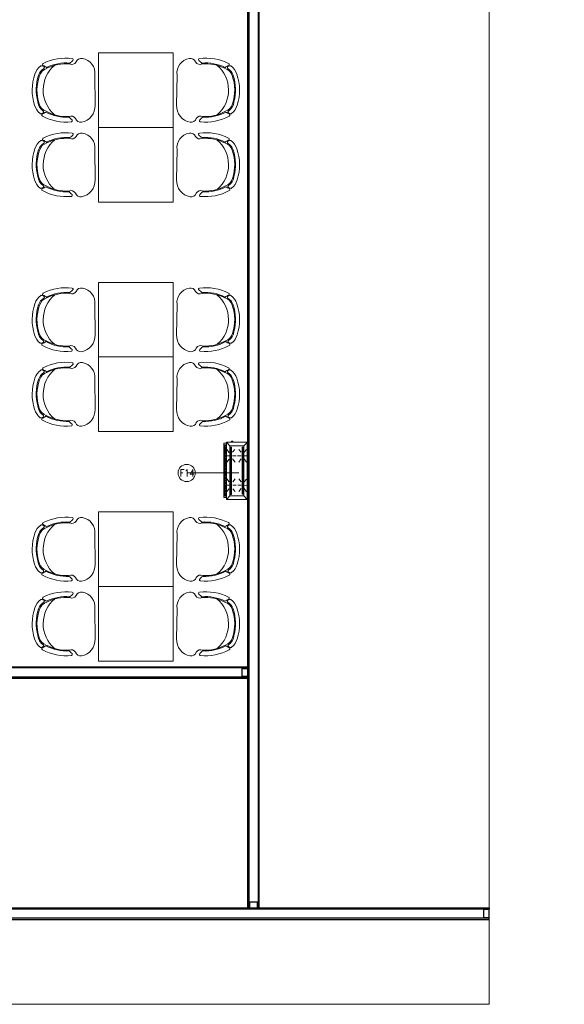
# Model space of a CAD drawing. Header units: millimetres. Extents: x 103872 to 294171, y 5570 to 32737.
# Tile 96 of 117: x 138533 to 143278, y 5570 to 14149. Entities that reach past the tile are written whole.
import ezdxf

# ---------------------------------------------------------------- set-up
doc = ezdxf.new("R2010")
doc.units = ezdxf.units.MM
doc.header["$LTSCALE"] = 2.5
doc.linetypes.add('HIDDENX2', pattern=[19.05, 12.7, -6.35])
for name, color, linetype, lineweight in [('CKD Equipments', 252, 'Continuous', 0), ('Dimension', 40, 'Continuous', 0), ('FURNITURES', 30, 'Continuous', 15), ('HATCH LIGHT', 250, 'Continuous', 0), ('ROOM TEXT', 7, 'Continuous', 5), ('TEXT', 40, 'Continuous', 0), ('WALL', 132, 'Continuous', 25)]:
    doc.layers.add(name, color=color, linetype=linetype, lineweight=lineweight)
doc.layers.add('PROPOSED PARTITION', color=4, linetype='Continuous')
doc.styles.add('MTEXT', font='romans.shx', dxfattribs={"width": 0.85})
doc.styles.add('RG_3F_TITLE BLOCK_A1$0$A1 TBLOCK LBV$0$Style-arial', font='arial.ttf')
doc.styles.get("Standard").update_dxf_attribs({"font": 'GOTHIC.TTF'})
doc.dimstyles.new('AJKD_30', dxfattribs={"dimscale": 30, "dimtxt": 2, "dimasz": 1, "dimexe": 0.8, "dimexo": 0.8, "dimgap": 0.5, "dimtad": 1, "dimdec": 0, "dimzin": 0, "dimdsep": 46, "dimtxsty": 'Standard', "dimblk": 'ARCHTICK', "dimcen": 0.125, "dimclrd": 251, "dimclre": 251, "dimclrt": 42, "dimadec": 0, "dimazin": 0, "dimtfac": 1, "dimtdec": 0, "dimtix": 1, "dimtmove": 0, "dimatfit": 3, "dimfxl": 1, "dimtolj": 1, "dimtzin": 0, "dimarcsym": 1})

# ---------------------------------------------------------------- blocks, each defined once
blk = doc.blocks.new('*U46')
at = {"color": 8}
for points in [[(0, 0), (7065.6, 0), (7065.6, -10), (0, -10)], [(0, -15), (50, -15), (50, -85), (0, -85)], [(7015.6, -15), (7065.6, -15), (7065.6, -85), (7015.6, -85)], [(0, -100), (7065.6, -100), (7065.6, -90), (0, -90)]]:
    blk.add_lwpolyline(points, close=True, dxfattribs=at)
blk = doc.blocks.new('*U42')
at = {"color": 8}
for points in [[(0, 0), (5962.2, 0), (5962.2, -10), (0, -10)], [(0, -15), (50, -15), (50, -85), (0, -85)], [(5912.2, -15), (5962.2, -15), (5962.2, -85), (5912.2, -85)], [(0, -100), (5962.2, -100), (5962.2, -90), (0, -90)]]:
    blk.add_lwpolyline(points, close=True, dxfattribs=at)
blk = doc.blocks.new('*U44')
at = {"color": 8}
for points in [[(0, 0), (8619.7, 0), (8619.7, -10), (0, -10)], [(0, -15), (50, -15), (50, -85), (0, -85)], [(0, -100), (8619.7, -100), (8619.7, -90), (0, -90)]]:
    blk.add_lwpolyline(points, close=True, dxfattribs=at)
blk = doc.blocks.new('04P-CH~1')
at = {"layer": 'FURNITURES', "color": 8}
blk.add_line((-0.6031, 0.6002), (-0.3259, 0.597), dxfattribs=at)
for centre, radius, start, end in [((-0.6123, 0.4516), 0.1489, 86.45826, 170.84441), ((-0.3081, 0.4618), 0.1363, 9.13239, 97.50787), ((-0.7092, 0.4672), 0.0508, 170.84441, 251.00231), ((-0.2234, 0.474), 0.0508, 290.59406, 10.75195), ((-0.3026, 0.3344), 0.456, 173.92961, 208.62433), ((-0.7462, 0.3807), 0.01, 46.56635, 168.96112), ((-0.9103, 0.2073), 0.2488, 38.01323, 46.56635), ((-0.7491, 0.3792), 0.0464, 334.70337, 59.67207), ((-0.6165, 0.3348), 0.3954, 333.0732, 4.54266), ((-0.6164, 0.3348), 0.4025, 333.22752, 4.65068), ((-0.181, 0.3871), 0.0464, 121.92429, 206.89299), ((-0.6261, 0.3299), 0.456, 332.97204, 7.66676), ((-0.0151, 0.2198), 0.2488, 135.03001, 143.58313), ((-0.184, 0.3885), 0.01, 12.63524, 135.03001), ((-0.3125, 0.3391), 0.4025, 176.94568, 208.36885), ((-0.3123, 0.339), 0.3954, 177.0537, 208.52316), ((-0.465, 0.421), 0.2985, 220.6848, 320.38834), ((-0.6935, 0.1195), 0.01, 200.82595, 338.53261), ((-0.5509, 0.0634), 0.1433, 143.88699, 158.53261), ((-0.6722, 0.1012), 0.01, 162.69848, 217.18732), ((-0.5509, 0.0634), 0.1371, 154.57208, 162.69848), ((-0.5651, 0.1825), 0.1445, 217.18732, 254.77146), ((-0.6657, 0.118), 0.01, 32.6756, 154.57208), ((-0.5651, 0.1825), 0.1, 198.86575, 254.77146), ((-0.5651, 0.1825), 0.1095, 212.6756, 265.19021), ((-0.3595, 0.1854), 0.1, 286.8249, 342.73061), ((-0.3595, 0.1854), 0.1095, 286.8249, 328.92077), ((-0.3595, 0.1854), 0.1445, 286.8249, 324.40904), ((-0.2571, 0.1237), 0.01, 27.02428, 148.92077), ((-0.3704, 0.0659), 0.1433, 23.06375, 37.70938), ((-0.3704, 0.0659), 0.1371, 18.89788, 27.02428), ((-0.2501, 0.1071), 0.01, 324.40904, 18.89788), ((-0.2294, 0.126), 0.01, 203.06375, 340.77041), ((-0.4661, 0.456), 0.435, 251.64897, 289.94739), ((-0.4661, 0.4573), 0.3918, 251.35616, 290.2402), ((-0.5751, 0.0635), 0.01, 75.17077, 85.19021), ((-0.4624, 0.4792), 0.4208, 254.83048, 288.66311)]:
    blk.add_arc(centre, radius, start, end, dxfattribs=at)
blk = doc.blocks.new('kjdfhjakld')
for points in [[(212.7, 83.3), (212.7, 106.6), (-261.8, 106.6), (-261.8, 83.3)], [(-261.8, 83.3), (-261.8, 106.6), (212.7, 106.6), (212.7, 83.3)], [(-241.7, 83.2), (-241.6, 97.6), (-241.6, 97.6)], [(-231.3, 85.5), (-231.2, 97.5), (-231.2, 97.5)], [(-223.3, 85.4), (-223.2, 97.5), (-223.2, 97.5)], [(-212.8, 85.3), (-212.7, 97.4), (-212.7, 97.4)], [(-204.8, 85.3), (-204.7, 97.3), (-204.7, 97.3)], [(-196.8, 85.2), (-196.7, 97.2), (-196.7, 97.2)], [(-186.3, 85.1), (-186.2, 97.1), (-186.2, 97.1)], [(-177.5, 85), (-177.4, 97.1), (-177.4, 97.1)], [(-167.9, 85), (-167.8, 97), (-167.8, 97)], [(-159.1, 84.9), (-159, 96.9), (-159, 96.9)], [(-154.7, 58.1), (-154.6, 89.4), (-154.6, 89.4)], [(-151, 84.8), (-150.9, 96.8), (-150.9, 96.8)], [(-140.6, 84.7), (-140.5, 99.2), (-140.5, 99.2)], [(-132.6, 84.7), (-132.4, 99.1), (-132.4, 99.1)], [(-124.5, 84.6), (-124.4, 99), (-124.4, 99)], [(-114.1, 84.5), (-114, 98.9), (-114, 98.9)], [(-106.1, 84.4), (-106, 98.9), (-106, 98.9)], [(-95.7, 84.3), (-95.5, 98.8), (-95.5, 98.8)], [(-87.6, 84.3), (-87.5, 98.7), (-87.5, 98.7)], [(-79.6, 84.2), (-79.5, 98.7), (-79.5, 98.7)], [(-69.2, 84.1), (-69, 98.6), (-69, 98.6)], [(-61.1, 84), (-61, 98.5), (-61, 98.5)], [(-50.7, 84), (-52.2, 98.4), (-52.2, 98.4)], [(-42.7, 83.9), (-42.6, 98.3), (-42.6, 98.3)], [(-33.9, 83.8), (-33.7, 98.3), (-33.7, 98.3)], [(-23.4, 83.7), (-23.3, 98.2), (-23.3, 98.2)], [(-15.4, 83.7), (-15.3, 98.1), (-15.3, 98.1)], [(-7.4, 83.6), (-7.3, 98), (-7.3, 98)], [(3.1, 83.5), (3.2, 98), (3.2, 98)], [(11.1, 83.4), (11.2, 97.9), (11.2, 97.9)], [(21.5, 83.3), (21.6, 97.8), (21.6, 97.8)], [(29.5, 83.3), (29.7, 97.7), (29.7, 97.7)], [(37.6, 83.2), (37.7, 97.7), (37.7, 97.7)], [(48, 83.1), (48.1, 97.6), (48.1, 97.6)], [(56, 83.1), (56.1, 97.5), (56.1, 97.5)], [(64.9, 83), (65, 97.4), (65, 97.4)], [(74.5, 84.5), (74.6, 97.3), (74.6, 97.3)], [(83.3, 84.4), (83.4, 97.3), (83.4, 97.3)], [(93, 84.4), (93.1, 97.2), (93.1, 97.2)], [(101.8, 84.3), (101.9, 97.1), (101.9, 97.1)], [(103.7, 59.6), (103.8, 90.1), (103.8, 90.1)], [(109.8, 84.2), (109.9, 97), (109.9, 97)], [(120.2, 84.1), (120.4, 97), (120.4, 97)], [(128.3, 84.1), (128.4, 96.9), (128.4, 96.9)], [(138.7, 84), (136.4, 96.8), (136.4, 96.8)], [(146.7, 83.9), (146.8, 96.7), (146.8, 96.7)], [(154.8, 83.8), (154.9, 96.7), (154.9, 96.7)], [(165.2, 83.7), (165.3, 98.2), (165.3, 98.2)], [(173.2, 83.7), (173.3, 98.1), (173.3, 98.1)], [(182, 83.6), (182.2, 98), (182.2, 98)], [(191.7, 83.5), (191.8, 98), (191.8, 98)], [(-247.4, 52.9), (-278.2, 80.9), (-278.2, 80.9)], [(-186.1, 27.7), (-210.3, 5.3), (-210.3, 5.3)], [(-186, 58.2), (-210, 79.1), (-210, 79.1)], [(-154.8, 27.6), (-154.9, -3.7), (-154.9, -3.7)], [(-125.8, 58), (-99.3, 80.4), (-99.3, 80.4)], [(-124.3, 27.5), (-99.5, 6.5), (-99.5, 6.5)], [(75.5, 28.4), (48.2, 6), (48.2, 6)], [(73.2, 59.7), (48.4, 79.9), (48.4, 79.9)], [(103.6, 28.3), (103.5, -2.2), (103.5, -2.2)], [(132.6, 59.5), (159.2, 79.5), (159.2, 79.5)], [(134.9, 28.2), (158.9, 8.1), (158.9, 8.1)], [(190.4, 52.9), (221, 83.3), (221, 83.3)], [(220.8, 28), (231.2, 27.9), (231.3, 38.4), (220.8, 38.4)], [(-247.4, -69.3), (-278.8, -97.2), (-278.8, -97.2)], [(-184, -73.5), (-210.6, -93.4), (-210.6, -93.4)], [(-183.9, -46.2), (-210.4, -26), (-210.4, -26)], [(-155.1, -73.6), (-155.2, -104.1), (-155.2, -104.1)], [(-155.1, -46.3), (-155, -15.8), (-155, -15.8)], [(-124.6, -46.4), (-99.6, -26.4), (-99.6, -26.4)], [(-124.6, -73.7), (-99.8, -93.8), (-99.8, -93.8)], [(75.2, -71.9), (47.9, -92.7), (47.9, -92.7)], [(75.3, -47), (48.1, -24.5), (48.1, -24.5)], [(103.3, -72), (103.2, -103.3), (103.2, -103.3)], [(103.4, -45.5), (103.5, -14.2), (103.5, -14.2)], [(134.6, -72.1), (158.6, -93), (158.6, -93)], [(134.7, -45.6), (158.8, -24.8), (158.8, -24.8)], [(190.4, -69.3), (220.4, -97.2), (220.4, -97.2)]]:
    blk.add_lwpolyline(points)
for points in [[(198.2, 97.9), (-249.8, 97.9), (-249.8, 83.3), (198.2, 83.2)], [(221, 83.3), (-278.8, 83.3), (-278.8, -97.2), (221, -97.2)], [(190.4, 52.9), (190.4, -69.3), (-247.4, -69.3), (-247.4, 52.9)], [(-247.4, -69.3), (190.4, -69.3), (190.4, 52.9), (-247.4, 52.9)], [(179.9, 46.6), (-235, 46.6), (-235, 38.3), (179.9, 38.3)], [(-235, 38.3), (179.9, 38.3), (179.9, 46.6), (-235, 46.6)], [(179.6, -56.2), (-233, -56.2), (-233, -64.5), (179.6, -64.5)], [(-233, -64.5), (179.6, -64.5), (179.6, -56.2), (-233, -56.2)]]:
    blk.add_lwpolyline(points, close=True)
blk = doc.blocks.new('_ArchTick')
at = {"color": 0, "linetype": 'ByBlock', "const_width": 0.15}
blk.add_lwpolyline([(-0.5, -0.5), (0.5, 0.5)], dxfattribs=at)
blk = doc.blocks.new('ARCH')
at = {"layer": 'CKD Equipments', "color": 8}
blk.add_lwpolyline([(113774.5, 23105), (123786.4, 23105), (123786.4, 5570.2), (113774.5, 5570.2)], close=True, dxfattribs=at)
at = {"layer": 'FURNITURES', "color": 8}
for points in [[(121033, 13860.6), (120383, 13860.6), (120383, 13210.6), (121033, 13210.6)], [(121033, 13210.6), (120383, 13210.6), (120383, 12560.6), (121033, 12560.6)], [(121033, 11860.6), (120383, 11860.6), (120383, 11210.6), (121033, 11210.6)], [(121033, 11210.6), (120383, 11210.6), (120383, 10560.6), (121033, 10560.6)], [(121033, 9860.6), (120383, 9860.6), (120383, 9210.6), (121033, 9210.6)], [(121033, 9210.6), (120383, 9210.6), (120383, 8560.6), (121033, 8560.6)]]:
    blk.add_lwpolyline(points, close=True, dxfattribs=at)
at = {"layer": 'FURNITURES', "color": 8, "yscale": 946.5666576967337, "zscale": 946.5666576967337}
for p, xscale, rotation in [((119784.5, 13975.3), -946.5666576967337, 270), ((121631.5, 13975.3), 946.5666576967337, 90), ((119784.5, 13325.3), -946.5666576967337, 270), ((121631.5, 13325.3), 946.5666576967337, 90), ((119784.5, 11975.3), -946.5666576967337, 270), ((121631.5, 11975.3), 946.5666576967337, 90), ((119784.5, 11325.3), -946.5666576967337, 270), ((121631.5, 11325.3), 946.5666576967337, 90), ((119784.5, 9975.3), -946.5666576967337, 270), ((121631.5, 9975.3), 946.5666576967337, 90), ((119784.5, 9325.3), -946.5666576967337, 270), ((121631.5, 9325.3), 946.5666576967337, 90)]:
    blk.add_blockref('04P-CH~1', p, dxfattribs=dict(at, xscale=xscale, rotation=rotation))
at = {"layer": 'HATCH LIGHT', "color": 8, "linetype": 'HIDDENX2', "xscale": 0.99679135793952, "yscale": 0.99679135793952, "zscale": 0.99679135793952, "rotation": 90}
blk.add_blockref('kjdfhjakld', (121579.3, 10246.7), dxfattribs=at)
at = {"layer": 'PROPOSED PARTITION', "color": 8, "xscale": -1, "rotation": 180}
blk.add_blockref('*U46', (116720.8, 6310.6), dxfattribs=at)
at = {"layer": 'WALL', "color": 8, "xscale": -1, "rotation": 270}
blk.add_blockref('*U44', (121783, 6410.6), dxfattribs=at)
at = {"layer": 'WALL', "color": 8}
blk.add_blockref('*U42', (115720.8, 8510.6), dxfattribs=at)
at = {"layer": 'ROOM TEXT', "color": 7, "insert": (118053.4, 13852.7, 0.2), "char_height": 90, "attachment_point": 7, "style": 'MTEXT'}
blk.add_mtext_dynamic_manual_height_columns('\\A1;\\pi162.53677;Area: 46.3sqm\\P\\pi373.82248;22 PAX', width=1162.931, gutter_width=1.8, heights=[0], dxfattribs=at)
at = {"layer": 'ROOM TEXT', "color": 8, "insert": (121069.4, 10169.6, 0.2), "char_height": 60, "attachment_point": 7, "style": 'MTEXT'}
blk.add_mtext_dynamic_manual_height_columns('\\A1;\\pi22.31585;F14', width=170.917, gutter_width=1.8, heights=[0], dxfattribs=at)
at = {"layer": 'TEXT', "color": 0, "insert": (116093.6, 8941.8), "char_height": 80, "width": 1274.194, "attachment_point": 1, "style": 'RG_3F_TITLE BLOCK_A1$0$A1 TBLOCK LBV$0$Style-arial'}
blk.add_mtext('\\pi347.87439;POT WASH', dxfattribs=at)
at = {"layer": 'FURNITURES', "color": 8}
blk.add_leader([(121150.8, 10199.8), (121603.6, 10199.8)], dimstyle='AJKD_30', override={"dimasz": 5, "dimgap": 0.5, "dimtad": 0, "dimldrblk": 'DotBlank', "dimfxl": 0.18, "dimfxlon": 1, "dimarcsym": 2}, dxfattribs=at)

msp = doc.modelspace()

# ---------------------------------------------------------------- block references
at = {"layer": 'Dimension'}
msp.add_blockref('ARCH', (18837.3, 0), dxfattribs=at)

# ---------------------------------------------------------------- next in the draw order: block references
msp.add_blockref('ARCH', (-8808, 0), dxfattribs=at)

doc.saveas('drawing.dxf')
